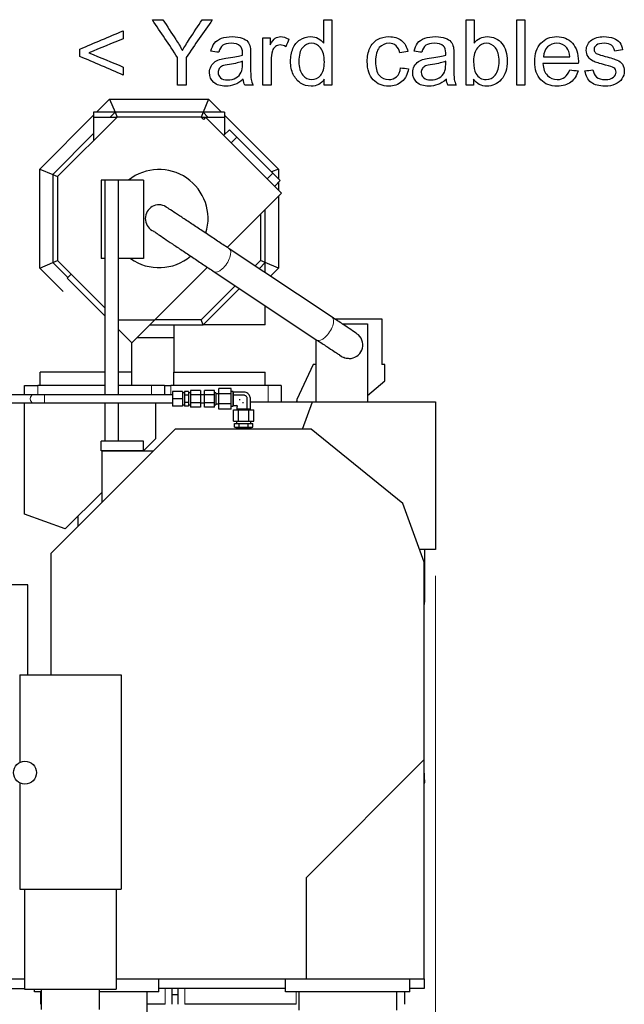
# Model space of a CAD drawing. Header units: inches. Extents: x 0 to 23760, y -13 to 16800.
# Tile 115 of 209: x 8200 to 9125, y 13301 to 14806. Entities that reach past the tile are written whole.
import ezdxf

# ---------------------------------------------------------------- set-up
doc = ezdxf.new("R2010")
doc.units = ezdxf.units.IN
doc.layers.add('254', color=7, linetype='Continuous', true_color=0xffffff)
doc.styles.add('latin_extended', font='simplex.shx')
doc.dimstyles.get("Standard").update_dxf_attribs({"dimtxt": 0.18, "dimasz": 0.18, "dimexe": 0.18, "dimexo": 0.0625, "dimgap": 0.09, "dimtad": 0, "dimtih": 1, "dimtoh": 1, "dimdec": 4, "dimzin": 0, "dimdsep": 46, "dimtxsty": 'Standard', "dimcen": 0.09, "dimadec": 0, "dimazin": 0, "dimtfac": 1, "dimtdec": 4, "dimtofl": 0, "dimtmove": 0, "dimatfit": 3, "dimfxl": 1, "dimtolj": 1, "dimtzin": 0, "dimarcsym": 0})

# ---------------------------------------------------------------- blocks, each defined once
blk = doc.blocks.new('_U3')
at = {"layer": '254', "color": 3, "linetype": 'Continuous', "lineweight": 13, "transparency": 16777216}
for p, q in [((6260.9, 13241.7), (6260.9, 14238.4)), ((5747, 13241.7), (6300.9, 13241.7)), ((6260.9, 13101.7), (6260.9, 12736)), ((8388, 12596), (6220.9, 12596))]:
    blk.add_line(p, q, dxfattribs=at)
at = {"layer": '254', "color": 3, "transparency": 16777216}
for points in [[(6284.2, 13101.7), (6237.5, 13101.7), (6260.9, 13241.7)], [(6237.5, 12736), (6284.2, 12736), (6260.9, 12596)]]:
    blk.add_solid(points, dxfattribs=at)
at = {"layer": 'Defpoints', "color": 0, "transparency": 16777216}
for p in [(5707, 13241.7), (6260.9, 12596), (8428, 12596)]:
    blk.add_point(p, dxfattribs=at)
at = {"layer": '254', "color": 2, "lineweight": 13, "transparency": 16777216, "insert": (6050.9, 13808.4), "char_height": 140, "attachment_point": 1, "rotation": 90, "style": 'latin_extended'}
blk.add_mtext('\\A1;\\C2;650', dxfattribs=at)
blk = doc.blocks.new('_U16')
at = {"layer": '254', "color": 3, "linetype": 'Continuous', "lineweight": 13, "transparency": 16777216}
for p, q in [((8836, 13956), (8836, 10356.5)), ((2070, 13714), (2070, 10356.5)), ((2210, 10396.5), (8696, 10396.5))]:
    blk.add_line(p, q, dxfattribs=at)
at = {"layer": '254', "color": 3, "transparency": 16777216}
for points in [[(2210, 10419.8), (2210, 10373.1), (2070, 10396.5)], [(8696, 10373.1), (8696, 10419.8), (8836, 10396.5)]]:
    blk.add_solid(points, dxfattribs=at)
at = {"layer": 'Defpoints', "color": 0, "transparency": 16777216}
for p in [(8836, 13996), (2070, 13754), (8836, 10396.5)]:
    blk.add_point(p, dxfattribs=at)
at = {"layer": '254', "color": 2, "lineweight": 13, "transparency": 16777216, "insert": (5209.6, 10606.5), "char_height": 140, "attachment_point": 1, "style": 'latin_extended'}
blk.add_mtext('\\A1;6766', dxfattribs=at)

msp = doc.modelspace()

# ---------------------------------------------------------------- linework, layer by layer
at = {"layer": '254', "color": 2, "linetype": 'Continuous', "lineweight": 25}
for p, q in [((8317.908, 14664.46), (8337.909, 14684.462)), ((8337.909, 14684.462), (8489.097, 14684.462)), ((8337.909, 14684.462), (8346.193, 14664.462)), ((8489.097, 14684.462), (8480.813, 14664.462)), ((8489.097, 14684.462), (8509.098, 14664.46)), ((8231.003, 14577.556), (8313.503, 14660.056)), ((8346.193, 14664.462), (8313.503, 14664.462)), ((8313.503, 14664.462), (8313.503, 14656.961)), ((8346.193, 14664.462), (8338.693, 14656.961)), ((8480.813, 14664.462), (8346.193, 14664.462)), ((8346.193, 14664.462), (8349.3, 14656.962)), ((8480.813, 14664.462), (8477.706, 14656.962)), ((8513.503, 14664.462), (8480.813, 14664.462)), ((8488.313, 14656.961), (8480.813, 14664.462)), ((8513.503, 14664.462), (8513.503, 14656.961)), ((8513.503, 14660.056), (8596.003, 14577.556)), ((8349.3, 14656.962), (8258.503, 14566.165)), ((8313.503, 14656.962), (8349.3, 14656.962)), ((8313.503, 14656.962), (8313.503, 14621.165)), ((8477.706, 14656.962), (8349.3, 14656.962)), ((8477.706, 14656.962), (8513.503, 14656.962)), ((8481.242, 14653.426), (8477.706, 14656.962)), ((8484.777, 14656.962), (8481.242, 14653.426)), ((8600.886, 14540.853), (8484.777, 14656.962)), ((8513.503, 14656.962), (8513.503, 14630.246)), ((8313.503, 14631.771), (8251.003, 14569.272)), ((8512.498, 14629.241), (8520.983, 14637.726)), ((8514.266, 14631.008), (8513.503, 14631.771)), ((8520.983, 14637.726), (8532.297, 14626.413)), ((8532.297, 14626.413), (8587.451, 14571.258)), ((8231.003, 14577.556), (8251.003, 14569.272)), ((8231.003, 14426.368), (8231.003, 14577.556)), ((8251.003, 14569.272), (8251.003, 14434.652)), ((8251.003, 14569.272), (8258.503, 14566.165)), ((8596.003, 14577.556), (8585.503, 14573.207)), ((8587.451, 14571.258), (8598.765, 14559.945)), ((8596.003, 14577.556), (8596.003, 14562.706)), ((8258.503, 14566.165), (8258.503, 14437.759)), ((8330.823, 14560.853), (8325.087, 14560.853)), ((8325.087, 14560.853), (8325.087, 14440.853)), ((8330.823, 14560.853), (8330.823, 14232.466)), ((8350.823, 14560.853), (8330.823, 14560.853)), ((8389.617, 14560.853), (8350.823, 14560.853)), ((8350.823, 14560.853), (8350.823, 14232.466)), ((8389.617, 14560.853), (8389.617, 14440.853)), ((8598.765, 14559.945), (8590.28, 14551.459)), ((8596.003, 14557.181), (8596.003, 14545.735)), ((8600.886, 14540.853), (8517.868, 14457.834)), ((8596.003, 14535.967), (8596.003, 14426.368)), ((8568.503, 14508.469), (8568.503, 14437.759)), ((8576.003, 14434.652), (8576.003, 14515.969)), ((8678.181, 14351.327), (8520.954, 14455.785)), ((8231.003, 14426.368), (8251.003, 14434.652)), ((8251.003, 14434.652), (8258.503, 14437.759)), ((8251.003, 14434.652), (8273.85, 14411.805)), ((8258.503, 14437.759), (8330.823, 14365.439)), ((8330.823, 14440.853), (8325.087, 14440.853)), ((8389.617, 14440.853), (8350.823, 14440.853)), ((8568.503, 14437.759), (8560.353, 14429.608)), ((8566.725, 14425.374), (8576.003, 14434.652)), ((8576.003, 14434.652), (8568.503, 14437.759)), ((8596.003, 14426.368), (8576.003, 14434.652)), ((8576.003, 14419.21), (8576.003, 14434.652)), ((8267.111, 14390.26), (8231.003, 14426.368)), ((8487.578, 14427.545), (8406.995, 14346.962)), ((8497.712, 14420.802), (8654.939, 14316.344)), ((8596.003, 14426.368), (8583.72, 14414.085)), ((8279.153, 14417.109), (8273.003, 14410.959)), ((8530.056, 14399.312), (8477.706, 14346.962)), ((8480.813, 14339.462), (8536.429, 14395.078)), ((8576.003, 14339.462), (8576.003, 14368.788)), ((8350.823, 14346.962), (8406.995, 14346.962)), ((8406.995, 14346.962), (8371.998, 14311.964)), ((8477.706, 14346.962), (8406.995, 14346.962)), ((8480.813, 14339.462), (8477.706, 14346.962)), ((8681.732, 14348.962), (8753.956, 14348.962)), ((8753.956, 14348.962), (8753.956, 14278.962)), ((8399.496, 14339.462), (8480.813, 14339.462)), ((8693.739, 14340.962), (8731.959, 14340.962)), ((8731.959, 14340.962), (8731.959, 14221.962)), ((8435.998, 14319.462), (8379.496, 14319.462)), ((8653.956, 14278.962), (8653.956, 14316.996)), ((8653.959, 14221.962), (8653.959, 14316.995)), ((8648.956, 14278.962), (8623.956, 14225.349)), ((8653.956, 14278.962), (8648.956, 14278.962)), ((8758.956, 14278.962), (8753.956, 14278.962)), ((8758.956, 14253.962), (8758.956, 14278.962)), ((8231.998, 14266.962), (8231.998, 14266.962)), ((8231.998, 14266.962), (8231.998, 14266.962)), ((8231.998, 14246.962), (8231.998, 14266.962)), ((8371.974, 14266.962), (8371.998, 14266.962)), ((8371.998, 14266.962), (8371.998, 14266.962)), ((8371.998, 14246.962), (8371.998, 14266.962)), ((8435.998, 14246.962), (8435.998, 14266.962)), ((8435.998, 14266.962), (8435.998, 14266.962)), ((8435.998, 14266.962), (8436.025, 14266.962)), ((8576.003, 14246.962), (8576.003, 14266.962)), ((8731.958, 14231.309), (8758.956, 14253.962)), ((8207.998, 14246.962), (8227.998, 14246.962)), ((8207.998, 14232.462), (8207.998, 14246.962)), ((8330.821, 14246.962), (8227.998, 14246.962)), ((8401.998, 14246.962), (8350.823, 14246.962)), ((8421.998, 14246.962), (8401.998, 14246.962)), ((8421.998, 14246.962), (8431.498, 14246.962)), ((8421.998, 14246.962), (8421.998, 14232.462)), ((8580.498, 14246.962), (8431.498, 14246.962)), ((8433.892, 14237.462), (8433.892, 14226.462)), ((8449.392, 14237.462), (8433.892, 14237.462)), ((8449.392, 14237.462), (8449.392, 14226.462)), ((8461.392, 14239.164), (8461.392, 14232.813)), ((8476.892, 14239.164), (8461.392, 14239.164)), ((8476.892, 14239.164), (8476.892, 14232.813)), ((8482.892, 14232.813), (8482.892, 14239.164)), ((8498.392, 14239.164), (8482.892, 14239.164)), ((8498.392, 14232.813), (8498.392, 14239.164)), ((8504.892, 14234.256), (8504.892, 14242.05)), ((8523.892, 14242.05), (8504.892, 14242.05)), ((8523.892, 14234.256), (8523.892, 14242.05)), ((8526.892, 14237.462), (8523.892, 14237.462)), ((8526.892, 14237.462), (8526.892, 14215.462)), ((8599.998, 14246.962), (8580.498, 14246.962)), ((8599.998, 14246.962), (8599.998, 14221.962)), ((8220.78, 14232.462), (8177.456, 14232.462)), ((8433.892, 14232.462), (8238.458, 14232.462)), ((8433.892, 14226.462), (8433.892, 14215.462)), ((8449.392, 14226.462), (8433.892, 14226.462)), ((8452.392, 14235.462), (8449.392, 14235.462)), ((8449.392, 14226.462), (8449.392, 14215.462)), ((8452.392, 14237.431), (8452.392, 14231.947)), ((8458.392, 14237.431), (8452.392, 14237.431)), ((8452.392, 14231.947), (8452.392, 14220.977)), ((8458.392, 14231.947), (8452.392, 14231.947)), ((8458.392, 14237.431), (8458.392, 14231.947)), ((8461.392, 14235.462), (8458.392, 14235.462)), ((8458.392, 14231.947), (8458.392, 14220.977)), ((8461.392, 14232.813), (8461.392, 14220.111)), ((8476.892, 14232.813), (8461.392, 14232.813)), ((8476.892, 14232.813), (8476.892, 14220.111)), ((8482.892, 14232.462), (8476.892, 14232.462)), ((8482.892, 14220.111), (8482.892, 14232.813)), ((8498.392, 14232.813), (8482.892, 14232.813)), ((8500.392, 14235.462), (8498.392, 14235.462)), ((8498.392, 14220.111), (8498.392, 14232.813)), ((8500.392, 14235.462), (8500.392, 14217.462)), ((8504.892, 14233.962), (8500.392, 14233.962)), ((8504.892, 14218.668), (8504.892, 14234.256)), ((8523.892, 14234.256), (8504.892, 14234.256)), ((8523.892, 14218.668), (8523.892, 14234.256)), ((8623.955, 14223.357), (8623.057, 14221.96)), ((8623.956, 14225.349), (8623.956, 14221.96)), ((8177.456, 14220.462), (8220.78, 14220.462)), ((8207.755, 14049.962), (8207.755, 14220.46)), ((8238.458, 14220.462), (8433.892, 14220.462)), ((8330.823, 14220.468), (8330.823, 14161.962)), ((8350.823, 14220.468), (8350.823, 14161.962)), ((8407.997, 14220.461), (8407.997, 14165.538)), ((8449.392, 14215.462), (8433.892, 14215.462)), ((8449.392, 14217.462), (8452.392, 14217.462)), ((8452.392, 14220.977), (8452.392, 14215.492)), ((8458.392, 14220.977), (8452.392, 14220.977)), ((8458.392, 14215.492), (8452.392, 14215.492)), ((8458.392, 14220.977), (8458.392, 14215.492)), ((8458.392, 14217.462), (8461.392, 14217.462)), ((8461.392, 14220.111), (8461.392, 14213.76)), ((8476.892, 14220.111), (8461.392, 14220.111)), ((8476.892, 14213.76), (8461.392, 14213.76)), ((8476.892, 14220.462), (8482.892, 14220.462)), ((8476.892, 14220.111), (8476.892, 14213.76)), ((8482.892, 14213.76), (8482.892, 14220.111)), ((8498.392, 14220.111), (8482.892, 14220.111)), ((8498.392, 14213.76), (8482.892, 14213.76)), ((8498.392, 14213.76), (8498.392, 14220.111)), ((8498.392, 14217.462), (8500.392, 14217.462)), ((8500.392, 14218.962), (8504.892, 14218.962)), ((8504.892, 14210.873), (8504.892, 14218.668)), ((8523.892, 14218.668), (8504.892, 14218.668)), ((8523.892, 14210.873), (8504.892, 14210.873)), ((8523.892, 14210.873), (8523.892, 14218.668)), ((8523.892, 14215.462), (8526.892, 14215.462)), ((8527.303, 14209.462), (8535.097, 14209.462)), ((8527.303, 14192.462), (8527.303, 14209.462)), ((8535.097, 14209.462), (8550.686, 14209.462)), ((8535.097, 14192.462), (8535.097, 14209.462)), ((8535.392, 14210.462), (8535.392, 14209.462)), ((8550.392, 14210.462), (8539.065, 14210.462)), ((8550.392, 14209.462), (8550.392, 14210.462)), ((8550.686, 14209.462), (8558.48, 14209.462)), ((8550.686, 14192.462), (8550.686, 14209.462)), ((8553.182, 14221.962), (8647.955, 14221.962)), ((8558.48, 14192.462), (8558.48, 14209.462)), ((8632.669, 14179.962), (8647.956, 14221.962)), ((8647.956, 14221.962), (8835.956, 14221.962)), ((8835.956, 14221.962), (8835.956, 13995.977)), ((8527.303, 14192.462), (8535.097, 14192.462)), ((8531.892, 14192.462), (8531.892, 14188.962)), ((8535.097, 14192.462), (8550.686, 14192.462)), ((8550.686, 14192.462), (8558.48, 14192.462)), ((8553.892, 14188.962), (8553.892, 14192.462)), ((8437.956, 14179.962), (8247.956, 13989.962)), ((8646.016, 14179.962), (8437.956, 14179.962)), ((8529.035, 14188.962), (8535.963, 14188.962)), ((8529.035, 14183.062), (8529.035, 14188.962)), ((8529.035, 14183.062), (8535.963, 14183.062)), ((8531.392, 14183.062), (8531.392, 14180.77)), ((8531.392, 14180.77), (8532.542, 14180.462)), ((8554.392, 14180.77), (8531.392, 14180.77)), ((8553.242, 14180.462), (8532.542, 14180.462)), ((8535.092, 14180.462), (8535.092, 14179.962)), ((8535.963, 14188.962), (8549.82, 14188.962)), ((8535.963, 14183.062), (8535.963, 14188.962)), ((8535.963, 14183.062), (8549.82, 14183.062)), ((8549.82, 14188.962), (8556.748, 14188.962)), ((8549.82, 14183.062), (8549.82, 14188.962)), ((8549.82, 14183.062), (8556.748, 14183.062)), ((8550.692, 14179.962), (8550.692, 14180.462)), ((8553.242, 14180.462), (8554.392, 14180.77)), ((8554.392, 14180.77), (8554.392, 14183.062)), ((8556.748, 14183.062), (8556.748, 14188.962)), ((8786.322, 14066.464), (8646.016, 14179.962)), ((8407.997, 14165.538), (8389.616, 14147.157)), ((8330.823, 14161.962), (8325.087, 14161.962)), ((8325.087, 14146.962), (8325.087, 14161.962)), ((8350.823, 14161.962), (8330.823, 14161.962)), ((8389.617, 14161.962), (8350.823, 14161.962)), ((8389.617, 14146.962), (8389.617, 14161.962)), ((8389.617, 14146.962), (8325.087, 14146.962)), ((8325.956, 14146.962), (8404.956, 14146.962)), ((8325.956, 14146.962), (8325.956, 14067.962)), ((8325.956, 14083.497), (8270.117, 14027.657)), ((8818.956, 13976.804), (8786.322, 14066.464)), ((8270.117, 14027.657), (8207.755, 14049.962)), ((8289.956, 14031.961), (8289.956, 14047.496)), ((8247.956, 13989.962), (8247.956, 13804.57)), ((8835.956, 13995.977), (8811.977, 13995.977)), ((8819.224, 13995.976), (8819.224, 13915.709)), ((8818.956, 13674.962), (8818.956, 13976.804)), ((8212.956, 13941.977), (8127.956, 13941.977)), ((8212.956, 13804.579), (8212.956, 13941.977)), ((8200.456, 13804.577), (8200.456, 13670.584)), ((8200.456, 13804.577), (8355.456, 13804.577)), ((8355.456, 13804.577), (8355.456, 13476.977)), ((8638.956, 13494.962), (8818.956, 13674.962)), ((8818.956, 13339.962), (8818.956, 13674.962)), ((8819.649, 13639.548), (8818.955, 13659.404)), ((8200.456, 13639.513), (8200.456, 13476.977)), ((8818.956, 13639.548), (8819.649, 13639.548)), ((8638.956, 13339.962), (8638.956, 13494.962)), ((8200.456, 13476.977), (8355.456, 13476.977)), ((8207.956, 13476.977), (8207.956, 13323.977)), ((8347.956, 13476.977), (8347.956, 13323.977)), ((8132.956, 13339.962), (8207.955, 13339.962)), ((8347.96, 13339.962), (8638.956, 13339.962)), ((8413.001, 13319.962), (8413.001, 13339.962)), ((8607.001, 13319.962), (8607.001, 13339.962)), ((8638.956, 13339.962), (8818.956, 13339.962)), ((8797.001, 13319.962), (8797.001, 13339.962)), ((8818.956, 13339.964), (8818.956, 13324.962)), ((8167.956, 13324.962), (8207.956, 13324.962)), ((8207.956, 13323.977), (8347.956, 13323.977)), ((8223.001, 13319.962), (8223.001, 13323.977)), ((8233.457, 13319.962), (8223.001, 13319.962)), ((8232.956, 13300.962), (8232.956, 13319.961)), ((8233.456, 13323.977), (8233.456, 13292.977)), ((8413.001, 13319.962), (8322.455, 13319.962)), ((8322.456, 13292.977), (8322.456, 13323.977)), ((8606.994, 13324.962), (8413.002, 13324.962)), ((8432.956, 13324.962), (8432.956, 13300.962)), ((8442.956, 13300.962), (8442.956, 13324.962)), ((8797.001, 13319.962), (8607.001, 13319.962)), ((8788.956, 13319.962), (8788.956, 13300.962)), ((8818.956, 13324.962), (8796.998, 13324.962)), ((8432.957, 13315.977), (8442.956, 13315.977)), ((8232.956, 13300.962), (8233.456, 13300.962)), ((8422.956, 13300.962), (8395.501, 13300.962)), ((8622.956, 13300.962), (8452.956, 13300.962))]:
    msp.add_line(p, q, dxfattribs=at)
at = {"layer": '254', "color": 110, "linetype": 'Continuous', "lineweight": 13}
for p, q in [((8532.297, 14626.413), (8523.812, 14617.927)), ((8578.966, 14562.773), (8587.451, 14571.258)), ((8227.998, 14246.962), (8227.998, 14232.461)), ((8401.998, 14232.462), (8401.998, 14246.962)), ((8431.498, 14246.962), (8431.498, 14232.462)), ((8580.498, 14221.962), (8580.498, 14246.962)), ((8238.458, 14232.462), (8238.458, 14226.462)), ((8238.458, 14226.462), (8238.458, 14220.462)), ((8422.956, 13300.962), (8422.956, 13324.962)), ((8452.956, 13324.962), (8452.956, 13300.962)), ((8622.956, 13300.962), (8622.956, 13319.962))]:
    msp.add_line(p, q, dxfattribs=at)
at = {"layer": '254', "color": 2, "linetype": 'Continuous', "lineweight": 25}
msp.add_circle((8208.507, 13655.047), 17.5, dxfattribs=at)
for centre, radius, start, end in [((8413.503, 14501.962), 75, 342.99, 128.255625), ((8413.503, 14501.962), 21, 66.965625, 247.325625), ((8413.503, 14501.962), 75, 234.568125, 310.066875), ((8703.998, 14308.962), 21, 270, 45.8325), ((8703.998, 14308.962), 21, 225.838125, 270), ((8542.021, 13927.964), 277.474, 356.425631, 357.468643)]:
    msp.add_arc(centre, radius, start, end, dxfattribs=at)
at = {"layer": '254', "color": 110, "linetype": 'Continuous', "lineweight": 13}
for centre, major_axis, ratio, start_param, end_param in [((8509.333, 14438.294), (11.621, 17.491), 0.43815547, 3.13982551, 6.28318531), ((8666.56, 14333.835), (11.621, 17.491), 0.43815547, 3.14159265, 6.28318531), ((8220.78, 14226.462), (0, -6), 0.70710668, 3.12941898, 4.71238898), ((8220.78, 14226.462), (0, -6), 0.70710668, 4.71238898, 6.27572402)]:
    msp.add_ellipse(centre, major_axis=major_axis, ratio=ratio, start_param=start_param, end_param=end_param, dxfattribs=at)
at = {"layer": '254', "color": 2, "linetype": 'Continuous', "lineweight": 25}
for points, degree in [([(8441.813, 14748.341), (8428.963, 14767.553), (8416.112, 14786.765), (8403.261, 14805.977)], 3), ([(8403.261, 14805.977), (8408.625, 14805.977), (8413.989, 14805.977), (8419.352, 14805.977)], 3), ([(8494.947, 14805.977), (8481.644, 14786.765), (8468.342, 14767.553), (8455.039, 14748.341)], 3), ([(8479.521, 14805.977), (8484.663, 14805.977), (8489.805, 14805.977), (8494.947, 14805.977)], 3), ([(8665.272, 14770.086), (8665.272, 14782.05), (8665.272, 14794.013), (8665.272, 14805.977)], 3), ([(8665.272, 14805.977), (8669.348, 14805.977), (8673.424, 14805.977), (8677.5, 14805.977)], 3), ([(8677.5, 14805.977), (8677.5, 14772.644), (8677.5, 14739.311), (8677.5, 14705.977)], 3), ([(8883.077, 14805.977), (8887.17, 14805.977), (8891.263, 14805.977), (8895.356, 14805.977)], 3), ([(8883.077, 14705.977), (8883.077, 14739.311), (8883.077, 14772.644), (8883.077, 14805.977)], 3), ([(8895.356, 14805.977), (8895.356, 14794.082), (8895.356, 14782.186), (8895.356, 14770.29)], 3), ([(8960.565, 14805.977), (8964.658, 14805.977), (8968.751, 14805.977), (8972.844, 14805.977)], 3), ([(8960.565, 14705.977), (8960.565, 14739.311), (8960.565, 14772.644), (8960.565, 14805.977)], 3), ([(8972.844, 14805.977), (8972.844, 14772.644), (8972.844, 14739.311), (8972.844, 14705.977)], 3), ([(8292.645, 14761.158), (8314.722, 14770.478), (8336.799, 14779.798), (8358.876, 14789.119)], 3), ([(8358.876, 14789.119), (8358.876, 14785.051), (8358.876, 14780.984), (8358.876, 14776.916)], 3), ([(8358.876, 14776.916), (8341.37, 14769.728), (8323.863, 14762.539), (8306.357, 14755.351)], 3), ([(8492.824, 14757.755), (8493.924, 14762.897), (8495.715, 14767.042), (8498.222, 14770.188)], 3), ([(8572.435, 14705.977), (8572.435, 14730.127), (8572.435, 14754.276), (8572.435, 14778.426)], 3), ([(8572.435, 14778.426), (8576.119, 14778.426), (8579.803, 14778.426), (8583.486, 14778.426)], 3), ([(8583.486, 14778.426), (8583.486, 14774.759), (8583.486, 14771.092), (8583.486, 14767.425)], 3), ([(8611.78, 14776.098), (8610.373, 14772.303), (8608.966, 14768.508), (8607.559, 14764.714)], 3), ([(8803.415, 14757.755), (8804.515, 14762.897), (8806.305, 14767.042), (8808.813, 14770.188)], 3), ([(9068.93, 14768.142), (9070.388, 14770.904), (9072.409, 14773.181), (9074.968, 14774.998)], 3), ([(8292.645, 14749.697), (8292.645, 14753.517), (8292.645, 14757.337), (8292.645, 14761.158)], 3), ([(8358.876, 14721.403), (8336.799, 14730.834), (8314.722, 14740.266), (8292.645, 14749.697)], 3), ([(8306.357, 14755.351), (8323.863, 14748.102), (8341.37, 14740.854), (8358.876, 14733.606)], 3), ([(8504.822, 14756.118), (8500.822, 14756.664), (8496.823, 14757.21), (8492.824, 14757.755)], 3), ([(8793.796, 14757.141), (8789.814, 14756.527), (8785.831, 14755.913), (8781.849, 14755.299)], 3), ([(8815.413, 14756.118), (8811.413, 14756.664), (8807.414, 14757.21), (8803.415, 14757.755)], 3), ([(9001.163, 14749.16), (9014.645, 14749.16), (9028.127, 14749.16), (9041.609, 14749.16)], 3), ([(9080.084, 14756.323), (9081.082, 14754.992), (9082.642, 14753.918), (9084.791, 14753.048)], 3), ([(9122.09, 14759.725), (9118.09, 14759.179), (9114.091, 14758.634), (9110.092, 14758.088)], 3), ([(8441.813, 14705.977), (8441.813, 14720.099), (8441.813, 14734.22), (8441.813, 14748.341)], 3), ([(8455.039, 14748.341), (8455.039, 14734.22), (8455.039, 14720.099), (8455.039, 14705.977)], 3), ([(8521.066, 14737.699), (8516.027, 14736.957), (8512.445, 14736.138), (8510.347, 14735.243)], 3), ([(8541.123, 14742.329), (8536.671, 14740.513), (8529.969, 14738.978), (8521.066, 14737.699)], 3), ([(8831.657, 14737.699), (8826.618, 14736.957), (8823.036, 14736.138), (8820.938, 14735.243)], 3), ([(8851.714, 14742.329), (8847.262, 14740.513), (8840.56, 14738.978), (8831.657, 14737.699)], 3), ([(9054.502, 14739.055), (9036.492, 14739.055), (9018.483, 14739.055), (9000.473, 14739.055)], 3), ([(8358.876, 14733.606), (8358.876, 14729.538), (8358.876, 14725.471), (8358.876, 14721.403)], 3), ([(8782.872, 14732.506), (8786.897, 14731.986), (8790.922, 14731.466), (8794.947, 14730.945)], 3), ([(9033.908, 14717.975), (9037.081, 14720.354), (9039.613, 14724.115), (9041.481, 14729.308)], 3), ([(9041.481, 14729.308), (9045.71, 14728.788), (9049.94, 14728.268), (9054.169, 14727.748)], 3), ([(9064.658, 14727.594), (9068.708, 14728.234), (9072.759, 14728.873), (9076.809, 14729.513)], 3), ([(8455.039, 14705.977), (8450.631, 14705.977), (8446.222, 14705.977), (8441.813, 14705.977)], 3), ([(8542.146, 14714.905), (8537.592, 14711.043), (8533.218, 14708.305), (8529.022, 14706.719)], 3), ([(8544.602, 14705.977), (8543.323, 14708.51), (8542.504, 14711.503), (8542.146, 14714.905)], 3), ([(8557.418, 14705.977), (8553.146, 14705.977), (8548.874, 14705.977), (8544.602, 14705.977)], 3), ([(8584.714, 14705.977), (8580.621, 14705.977), (8576.528, 14705.977), (8572.435, 14705.977)], 3), ([(8666.091, 14705.977), (8666.091, 14709.022), (8666.091, 14712.066), (8666.091, 14715.11)], 3), ([(8677.5, 14705.977), (8673.697, 14705.977), (8669.894, 14705.977), (8666.091, 14705.977)], 3), ([(8852.737, 14714.905), (8848.183, 14711.043), (8843.809, 14708.305), (8839.613, 14706.719)], 3), ([(8855.193, 14705.977), (8853.914, 14708.51), (8853.095, 14711.503), (8852.737, 14714.905)], 3), ([(8868.009, 14705.977), (8863.737, 14705.977), (8859.465, 14705.977), (8855.193, 14705.977)], 3), ([(8894.487, 14705.977), (8890.683, 14705.977), (8886.88, 14705.977), (8883.077, 14705.977)], 3), ([(8894.487, 14715.059), (8894.487, 14712.032), (8894.487, 14709.005), (8894.487, 14705.977)], 3), ([(8972.844, 14705.977), (8968.751, 14705.977), (8964.658, 14705.977), (8960.565, 14705.977)], 3), ([(8273.003, 14410.959), (8330.823, 14353.139)], 1), ([(8350.823, 14333.14), (8370.43, 14313.532)], 1), ([(8435.998, 14339.462), (8435.998, 14303.212), (8435.998, 14266.962)], 2), ([(8576.003, 14339.462), (8576.003, 14339.462), (8576.003, 14339.462)], 2), ([(8370.43, 14313.532), (8371.214, 14312.748)], 1), ([(8371.214, 14312.748), (8371.598, 14312.364)], 1), ([(8371.598, 14312.364), (8371.811, 14312.151)], 1), ([(8371.811, 14312.151), (8371.936, 14312.027)], 1), ([(8371.998, 14266.962), (8371.998, 14289.463), (8371.998, 14311.964)], 2), ([(8330.823, 14266.962), (8232.005, 14266.962)], 1), ([(8371.998, 14266.962), (8350.822, 14266.962)], 1), ([(8526.892, 14215.838), (8528.908, 14216.061), (8530.922, 14216.291), (8532.938, 14216.515)], 3), ([(8532.948, 14216.507), (8532.723, 14214.491), (8532.491, 14212.48), (8532.268, 14210.462)], 3), ([(8777.001, 13292.079), (8777.001, 13306.021), (8777.001, 13319.962)], 2)]:
    msp.add_open_spline(points, degree=degree, dxfattribs=at)
for points, degree, knots in [([(8419.352, 14805.977), (8425.927, 14795.924), (8432.562, 14785.909), (8442.709, 14770.188), (8446.111, 14764.56), (8449.232, 14758.906)], 3, [0, 0, 0, 0, 0.64200119, 0.64200119, 1, 1, 1, 1]), ([(8449.232, 14758.906), (8452.251, 14764.151), (8455.854, 14770.054), (8466.611, 14786.382), (8473.066, 14796.179), (8479.521, 14805.977)], 3, [0, 0, 0, 0, 0.39991163, 0.39991163, 1, 1, 1, 1]), ([(8498.222, 14770.188), (8500.703, 14773.36), (8504.33, 14775.805), (8513.775, 14779.193), (8519.276, 14780.063), (8531.683, 14780.063), (8536.7, 14779.329), (8544.448, 14776.405), (8547.3, 14774.598), (8550.92, 14770.163), (8552.2, 14767.4), (8552.916, 14764.023)], 3, [0, 0, 0, 0, 0.20172981, 0.20172981, 0.40214746, 0.40214746, 0.60174034, 0.60174034, 0.80018246, 0.80018246, 1, 1, 1, 1]), ([(8583.486, 14767.425), (8586.3, 14772.567), (8588.91, 14775.97), (8593.668, 14779.244), (8596.303, 14780.063), (8603.312, 14780.063), (8607.508, 14778.733), (8611.78, 14776.098)], 3, [0, 0, 0, 0, 0.29015544, 0.29015544, 0.58031088, 0.58031088, 1, 1, 1, 1]), ([(8666.091, 14715.11), (8661.511, 14707.922), (8654.758, 14704.34), (8640.074, 14704.34), (8634.772, 14705.956), (8625.057, 14712.296), (8621.322, 14716.747), (8616.001, 14728.157), (8614.671, 14734.706), (8614.671, 14749.364), (8615.882, 14755.91), (8620.683, 14767.707), (8624.303, 14772.227), (8633.934, 14778.477), (8639.332, 14780.063), (8649.667, 14780.063), (8653.555, 14779.142), (8660.36, 14775.458), (8663.149, 14773.053), (8665.272, 14770.086)], 3, [0, 0, 0, 0, 0.173777, 0.173777, 0.28581089, 0.28581089, 0.39798651, 0.39798651, 0.51016213, 0.51016213, 0.61963007, 0.61963007, 0.72950596, 0.72950596, 0.83911485, 0.83911485, 0.91955742, 0.91955742, 1, 1, 1, 1]), ([(8794.947, 14730.945), (8793.617, 14722.631), (8790.251, 14716.095), (8779.368, 14706.694), (8772.716, 14704.34), (8754.886, 14704.34), (8746.918, 14707.602), (8734.855, 14720.533), (8731.836, 14729.82), (8731.836, 14749.748), (8733.11, 14756.592), (8738.334, 14768.321), (8742.263, 14772.74), (8752.865, 14778.579), (8758.621, 14780.063), (8772.716, 14780.063), (8779.16, 14778.064), (8789.166, 14770.111), (8792.363, 14764.458), (8793.796, 14757.141)], 3, [0, 0, 0, 0, 0.11153638, 0.11153638, 0.22337314, 0.22337314, 0.3629887, 0.3629887, 0.50287975, 0.50287975, 0.59338009, 0.59338009, 0.68369666, 0.68369666, 0.77382862, 0.77382862, 0.88723236, 0.88723236, 1, 1, 1, 1]), ([(8808.813, 14770.188), (8811.294, 14773.36), (8814.921, 14775.805), (8824.366, 14779.193), (8829.866, 14780.063), (8842.274, 14780.063), (8847.291, 14779.329), (8855.039, 14776.405), (8857.891, 14774.598), (8861.511, 14770.163), (8862.791, 14767.4), (8863.507, 14764.023)], 3, [0, 0, 0, 0, 0.20172981, 0.20172981, 0.40214746, 0.40214746, 0.60174034, 0.60174034, 0.80018246, 0.80018246, 1, 1, 1, 1]), ([(8895.356, 14770.29), (8900.55, 14776.814), (8907.175, 14780.063), (8919.659, 14780.063), (8923.875, 14779.156), (8931.836, 14775.56), (8935.127, 14773.04), (8940.253, 14766.53), (8942.266, 14762.614), (8945.19, 14753.432), (8945.906, 14748.52), (8945.906, 14730.869), (8942.837, 14721.275), (8930.557, 14707.717), (8923.19, 14704.34), (8906.05, 14704.34), (8899.347, 14707.896), (8894.487, 14715.059)], 3, [0, 0, 0, 0, 0.14116084, 0.14116084, 0.21938373, 0.21938373, 0.29700251, 0.29700251, 0.37432445, 0.37432445, 0.45125608, 0.45125608, 0.63453437, 0.63453437, 0.81781265, 0.81781265, 1, 1, 1, 1]), ([(9054.169, 14727.748), (9052.148, 14720.329), (9048.448, 14714.561), (9037.618, 14706.387), (9030.711, 14704.34), (9011.703, 14704.34), (9003.325, 14707.601), (8990.88, 14720.661), (8987.784, 14729.794), (8987.784, 14753.764), (8990.931, 14763.23), (9003.466, 14776.686), (9011.627, 14780.063), (9031.299, 14780.063), (9039.229, 14776.763), (9051.509, 14763.562), (9054.579, 14754.302), (9054.579, 14741.613), (9054.553, 14740.513), (9054.502, 14739.055)], 3, [0, 0, 0, 0, 0.10292701, 0.10292701, 0.206164, 0.206164, 0.33607317, 0.33607317, 0.46571564, 0.46571564, 0.59957642, 0.59957642, 0.73343719, 0.73343719, 0.86284735, 0.86284735, 0.99225751, 0.99225751, 1, 1, 1, 1]), ([(9074.968, 14774.998), (9076.861, 14776.405), (9079.477, 14777.583), (9086.07, 14779.577), (9089.6, 14780.063), (9099.066, 14780.063), (9104.054, 14779.244), (9112.65, 14775.97), (9115.834, 14773.753), (9119.915, 14768.142), (9121.322, 14764.407), (9122.09, 14759.725)], 3, [0, 0, 0, 0, 0.1533584, 0.1533584, 0.30704293, 0.30704293, 0.53756972, 0.53756972, 0.76809651, 0.76809651, 1, 1, 1, 1]), ([(8541.123, 14751.948), (8541.174, 14753.637), (8541.199, 14754.711), (8541.199, 14760.16), (8540.035, 14763.704), (8534.574, 14768.5), (8529.918, 14769.881), (8517.945, 14769.881), (8513.699, 14768.883), (8508.173, 14764.841), (8506.152, 14761.26), (8504.822, 14756.118)], 3, [0, 0, 0, 0, 0.01739916, 0.01739916, 0.21800118, 0.21800118, 0.49068665, 0.49068665, 0.74534333, 0.74534333, 1, 1, 1, 1]), ([(8607.559, 14764.714), (8604.566, 14766.479), (8601.547, 14767.374), (8595.868, 14767.374), (8593.454, 14766.568), (8589.191, 14763.332), (8587.67, 14761.077), (8585.379, 14753.867), (8584.714, 14749.083), (8584.714, 14731.269), (8584.714, 14718.623), (8584.714, 14705.977)], 3, [0, 0, 0, 0, 0.13413947, 0.13413947, 0.25452105, 0.25452105, 0.37398742, 0.37398742, 0.55558801, 0.55558801, 1, 1, 1, 1]), ([(8660.565, 14762.923), (8656.753, 14767.579), (8652.046, 14769.881), (8640.995, 14769.881), (8636.441, 14767.656), (8629.125, 14758.753), (8627.283, 14751.718), (8627.283, 14732.838), (8629.227, 14725.906), (8633.141, 14721.327)], 3, [0, 0, 0, 0, 0.25728867, 0.25728867, 0.50752834, 0.50752834, 0.757768, 0.757768, 1, 1, 1, 1]), ([(8781.849, 14755.299), (8780.698, 14760.16), (8778.703, 14763.818), (8772.921, 14768.73), (8769.442, 14769.958), (8759.158, 14769.958), (8754.118, 14767.732), (8746.392, 14758.881), (8744.474, 14751.871), (8744.474, 14732.531), (8746.314, 14725.448), (8753.786, 14716.645), (8758.646, 14714.445), (8769.467, 14714.445), (8773.497, 14715.917), (8779.956, 14721.813), (8782.003, 14726.366), (8782.872, 14732.506)], 3, [0, 0, 0, 0, 0.09478534, 0.09478534, 0.18957068, 0.18957068, 0.33293351, 0.33293351, 0.47629634, 0.47629634, 0.62195298, 0.62195298, 0.76753241, 0.76753241, 0.88399596, 0.88399596, 1, 1, 1, 1]), ([(8851.714, 14751.948), (8851.765, 14753.637), (8851.79, 14754.711), (8851.79, 14760.16), (8850.626, 14763.704), (8845.165, 14768.5), (8840.509, 14769.881), (8828.536, 14769.881), (8824.29, 14768.883), (8818.764, 14764.841), (8816.743, 14761.26), (8815.413, 14756.118)], 3, [0, 0, 0, 0, 0.01739916, 0.01739916, 0.21800118, 0.21800118, 0.49068665, 0.49068665, 0.74534333, 0.74534333, 1, 1, 1, 1]), ([(8927.743, 14763.204), (8923.983, 14767.707), (8919.455, 14769.958), (8908.761, 14769.958), (8904.12, 14767.617), (8896.303, 14758.318), (8894.333, 14751.564), (8894.333, 14734.066), (8895.535, 14727.773), (8897.889, 14723.91)], 3, [0, 0, 0, 0, 0.24896002, 0.24896002, 0.50031389, 0.50031389, 0.75234855, 0.75234855, 1, 1, 1, 1]), ([(9041.609, 14749.16), (9041.071, 14755.248), (9039.502, 14759.82), (9033.064, 14767.604), (9027.973, 14769.958), (9016.129, 14769.958), (9011.358, 14768.078), (9003.696, 14760.518), (9001.573, 14755.478), (9001.163, 14749.16)], 3, [0, 0, 0, 0, 0.18643702, 0.18643702, 0.47557822, 0.47557822, 0.73735216, 0.73735216, 1, 1, 1, 1]), ([(9076.809, 14729.513), (9077.475, 14724.652), (9079.395, 14720.92), (9085.61, 14715.724), (9089.959, 14714.445), (9101.189, 14714.445), (9105.395, 14715.558), (9110.833, 14720.175), (9112.215, 14722.861), (9112.215, 14728.745), (9110.996, 14730.933), (9106.894, 14733.606), (9102.724, 14734.988), (9087.042, 14738.953), (9080.79, 14740.901), (9073.842, 14744.222), (9071.2, 14746.52), (9067.6, 14752.383), (9066.705, 14755.632), (9066.705, 14762.411), (9067.446, 14765.404), (9068.93, 14768.142)], 3, [0, 0, 0, 0, 0.11222426, 0.11222426, 0.22545145, 0.22545145, 0.33919566, 0.33919566, 0.45231851, 0.45231851, 0.55422256, 0.55422256, 0.62550831, 0.62550831, 0.72164773, 0.72164773, 0.81806124, 0.81806124, 0.91349327, 0.91349327, 1, 1, 1, 1]), ([(9110.092, 14758.088), (9109.554, 14761.823), (9107.966, 14764.736), (9102.724, 14768.909), (9099.04, 14769.958), (9088.628, 14769.958), (9084.602, 14769.049), (9079.777, 14765.302), (9078.575, 14763.127), (9078.575, 14759.034), (9079.086, 14757.602), (9080.084, 14756.323)], 3, [0, 0, 0, 0, 0.19498444, 0.19498444, 0.39207231, 0.39207231, 0.62394039, 0.62394039, 0.8542769, 0.8542769, 1, 1, 1, 1]), ([(8508.301, 14745.885), (8510.731, 14746.525), (8514.363, 14747.149), (8529.125, 14748.904), (8536.441, 14750.311), (8541.123, 14751.948)], 3, [0, 0, 0, 0, 0.32934662, 0.32934662, 1, 1, 1, 1]), ([(8552.916, 14764.023), (8553.325, 14761.925), (8553.53, 14758.165), (8553.53, 14747.258), (8553.53, 14741.801), (8553.53, 14724.908), (8553.81, 14717.698), (8554.835, 14711.657), (8555.883, 14708.74), (8557.418, 14705.977)], 3, [0, 0, 0, 0, 0.16140093, 0.16140093, 0.32305445, 0.32305445, 0.66176908, 0.66176908, 1, 1, 1, 1]), ([(8633.141, 14721.327), (8637.055, 14716.722), (8641.685, 14714.445), (8652.353, 14714.445), (8656.905, 14716.643), (8664.428, 14725.394), (8666.295, 14732.097), (8666.295, 14751.027), (8664.374, 14758.27), (8660.565, 14762.923)], 3, [0, 0, 0, 0, 0.24294549, 0.24294549, 0.48705898, 0.48705898, 0.73105255, 0.73105255, 1, 1, 1, 1]), ([(8818.892, 14745.885), (8821.322, 14746.525), (8824.953, 14747.149), (8839.716, 14748.904), (8847.032, 14750.311), (8851.714, 14751.948)], 3, [0, 0, 0, 0, 0.32934662, 0.32934662, 1, 1, 1, 1]), ([(8863.507, 14764.023), (8863.916, 14761.925), (8864.121, 14758.165), (8864.121, 14747.258), (8864.121, 14741.801), (8864.121, 14724.908), (8864.401, 14717.698), (8865.425, 14711.657), (8866.474, 14708.74), (8868.009, 14705.977)], 3, [0, 0, 0, 0, 0.16140093, 0.16140093, 0.32305445, 0.32305445, 0.66176908, 0.66176908, 1, 1, 1, 1]), ([(8897.889, 14723.91), (8901.752, 14717.592), (8906.971, 14714.445), (8918.943, 14714.445), (8923.573, 14716.773), (8931.401, 14726.085), (8933.371, 14733.043), (8933.371, 14751.718), (8931.493, 14758.714), (8927.743, 14763.204)], 3, [0, 0, 0, 0, 0.28902584, 0.28902584, 0.52427944, 0.52427944, 0.75953303, 0.75953303, 1, 1, 1, 1]), ([(9084.791, 14753.048), (9086.019, 14752.588), (9089.62, 14751.517), (9104.31, 14747.574), (9110.364, 14745.659), (9117.229, 14742.739), (9119.941, 14740.59), (9121.885, 14737.75)], 3, [0, 0, 0, 0, 0.25783975, 0.25783975, 0.62942163, 0.62942163, 1, 1, 1, 1]), ([(8529.022, 14706.719), (8524.801, 14705.133), (8520.299, 14704.34), (8507.508, 14704.34), (8501.394, 14706.284), (8492.849, 14714.061), (8490.7, 14719.024), (8490.7, 14728.617), (8491.53, 14731.86), (8494.742, 14737.725), (8496.878, 14740.061), (8502.084, 14743.634), (8505.026, 14744.964), (8508.301, 14745.885)], 3, [0, 0, 0, 0, 0.13922287, 0.13922287, 0.36831446, 0.36831446, 0.59740605, 0.59740605, 0.73080116, 0.73080116, 0.86509356, 0.86509356, 1, 1, 1, 1]), ([(8510.347, 14735.243), (8508.275, 14734.322), (8506.626, 14732.999), (8504.387, 14729.487), (8503.798, 14727.543), (8503.798, 14722.145), (8505.065, 14719.422), (8510.015, 14715.033), (8513.622, 14713.959), (8523.138, 14713.959), (8527.334, 14714.982), (8534.701, 14719.126), (8537.413, 14721.966), (8539.153, 14725.548)], 3, [0, 0, 0, 0, 0.12145343, 0.12145343, 0.24416853, 0.24416853, 0.43341591, 0.43341591, 0.62363355, 0.62363355, 0.81181677, 0.81181677, 1, 1, 1, 1]), ([(8539.153, 14725.548), (8540.457, 14728.336), (8541.123, 14732.429), (8541.123, 14739.328), (8541.123, 14740.829), (8541.123, 14742.329)], 3, [0, 0, 0, 0, 0.78244747, 0.78244747, 1, 1, 1, 1]), ([(8839.613, 14706.719), (8835.392, 14705.133), (8830.89, 14704.34), (8818.099, 14704.34), (8811.985, 14706.284), (8803.44, 14714.061), (8801.291, 14719.024), (8801.291, 14728.617), (8802.121, 14731.86), (8805.333, 14737.725), (8807.469, 14740.061), (8812.675, 14743.634), (8815.617, 14744.964), (8818.892, 14745.885)], 3, [0, 0, 0, 0, 0.13922287, 0.13922287, 0.36831446, 0.36831446, 0.59740605, 0.59740605, 0.73080116, 0.73080116, 0.86509356, 0.86509356, 1, 1, 1, 1]), ([(8820.938, 14735.243), (8818.866, 14734.322), (8817.217, 14732.999), (8814.978, 14729.487), (8814.389, 14727.543), (8814.389, 14722.145), (8815.656, 14719.422), (8820.606, 14715.033), (8824.213, 14713.959), (8833.729, 14713.959), (8837.925, 14714.982), (8845.292, 14719.126), (8848.004, 14721.966), (8849.744, 14725.548)], 3, [0, 0, 0, 0, 0.12145343, 0.12145343, 0.24416853, 0.24416853, 0.43341591, 0.43341591, 0.62363355, 0.62363355, 0.81181677, 0.81181677, 1, 1, 1, 1]), ([(8849.744, 14725.548), (8851.048, 14728.336), (8851.714, 14732.429), (8851.714, 14739.328), (8851.714, 14740.829), (8851.714, 14742.329)], 3, [0, 0, 0, 0, 0.78244747, 0.78244747, 1, 1, 1, 1]), ([(9000.473, 14739.055), (9000.933, 14731.099), (9003.197, 14725.023), (9011.268, 14716.543), (9016.334, 14714.445), (9026.873, 14714.445), (9030.711, 14715.622), (9033.908, 14717.975)], 3, [0, 0, 0, 0, 0.36346586, 0.36346586, 0.7280825, 0.7280825, 1, 1, 1, 1]), ([(9121.885, 14737.75), (9123.855, 14734.936), (9124.827, 14731.431), (9124.827, 14723.168), (9123.613, 14719.313), (9118.866, 14712.066), (9115.413, 14709.277), (9106.408, 14705.338), (9101.317, 14704.34), (9086.224, 14704.34), (9079.035, 14706.284), (9069.16, 14714.112), (9066.014, 14719.92), (9064.658, 14727.594)], 3, [0, 0, 0, 0, 0.1384103, 0.1384103, 0.27427317, 0.27427317, 0.41080822, 0.41080822, 0.54734327, 0.54734327, 0.77367163, 0.77367163, 1, 1, 1, 1]), ([(8520.965, 14455.778), (8515.845, 14459.18), (8505.31, 14466.174), (8488.141, 14477.559), (8471.095, 14488.851), (8455.132, 14499.409), (8441.319, 14508.526), (8430.494, 14515.645), (8423.584, 14520.15), (8421.874, 14521.221), (8421.727, 14521.284)], 3, [0, 0, 0, 0, 0.12245691, 0.24560121, 0.36944659, 0.49420409, 0.61974643, 0.74586568, 0.8726648, 1, 1, 1, 1]), ([(8405.253, 14482.646), (8405.236, 14482.626), (8406.333, 14481.836), (8411.783, 14478.133), (8421.219, 14471.791), (8433.749, 14463.406), (8448.668, 14453.447), (8465.025, 14442.546), (8481.923, 14431.298), (8492.496, 14424.268), (8497.702, 14420.809)], 3, [0, 0, 0, 0, 0.11164253, 0.23626453, 0.36153442, 0.4875981, 0.61449571, 0.74218123, 0.87069071, 1, 1, 1, 1]), ([(8718.624, 14324.031), (8718.36, 14324.276), (8716.144, 14325.869), (8707.618, 14331.667), (8694.671, 14340.351), (8684.049, 14347.427), (8678.191, 14351.32)], 3, [0, 0, 0, 0, 0.25415669, 0.50579652, 0.75442359, 1, 1, 1, 1]), ([(8576.003, 14339.462), (8552.669, 14339.462), (8520.939, 14339.462), (8489.209, 14339.462), (8480.813, 14339.462)], 3, [0, 0, 0, 0, 0.73538326, 1, 1, 1, 1]), ([(8654.929, 14316.35), (8660.482, 14312.662), (8670.275, 14306.174), (8681.626, 14298.714), (8688.048, 14294.573), (8689.37, 14293.805), (8689.409, 14293.836)], 3, [0, 0, 0, 0, 0.26490465, 0.52647916, 0.7847508, 1, 1, 1, 1]), ([(8703.337, 14288.096), (8703.109, 14288.058), (8700.689, 14287.719), (8698.156, 14288.596), (8696.017, 14289.543), (8695.939, 14289.578)], 3, [0, 0, 0, 0, 0.0906901, 0.96688628, 1, 1, 1, 1]), ([(8436.025, 14266.962), (8436.026, 14266.962), (8436.071, 14266.962), (8436.282, 14266.962), (8436.634, 14266.962), (8437.279, 14266.962), (8438.551, 14266.962), (8441.106, 14266.962), (8446.208, 14266.962), (8456.418, 14266.962), (8476.834, 14266.962), (8517.669, 14266.962), (8552.669, 14266.962), (8576.003, 14266.962)], 3, [0, 0, 0, 0, 0.00003129, 0.00198436, 0.00393742, 0.00784355, 0.0156558, 0.03128031, 0.06252934, 0.12502738, 0.25002347, 0.50001565, 1, 1, 1, 1]), ([(8238.458, 14232.461), (8236.805, 14232.461), (8233.572, 14232.461), (8228.855, 14232.461), (8224.513, 14232.461), (8222.002, 14232.461), (8220.83, 14232.461)], 3, [0, 0, 0, 0, 0.25007706, 0.5, 0.74992294, 1, 1, 1, 1]), ([(8526.892, 14231.947), (8526.892, 14234.006), (8526.892, 14236.06), (8526.892, 14237.073), (8526.892, 14237.089), (8526.892, 14237.295), (8526.892, 14237.387), (8526.892, 14237.42), (8526.892, 14237.423)], 2, [0, 0, 0, 0.75106805, 0.75106805, 0.93883506, 0.93883506, 0.98577681, 0.99751225, 1, 1, 1]), ([(8553.176, 14210.462), (8553.295, 14214.567), (8552.954, 14220.612), (8553.427, 14227.788), (8552.011, 14231.508), (8550.261, 14233.831), (8547.937, 14235.582), (8544.218, 14236.998), (8537.042, 14236.525), (8530.997, 14236.865), (8526.892, 14236.746)], 3, [0, 0, 0, 0, 0.25592504, 0.38051822, 0.44024031, 0.5, 0.55975969, 0.61948178, 0.74407496, 1, 1, 1, 1]), ([(8548.376, 14210.462), (8548.376, 14212.513), (8548.376, 14216.616), (8548.377, 14221.743), (8548.375, 14225.337), (8548.378, 14226.957), (8548.212, 14227.997), (8547.769, 14229.161), (8546.834, 14230.404), (8545.591, 14231.34), (8544.426, 14231.783), (8543.387, 14231.949), (8541.766, 14231.945), (8538.173, 14231.948), (8533.046, 14231.947), (8528.943, 14231.947), (8526.892, 14231.947)], 3, [0, 0, 0, 0, 0.125, 0.25, 0.3125, 0.34375, 0.375, 0.4375, 0.5, 0.5625, 0.625, 0.65625, 0.6875, 0.75, 0.875, 1, 1, 1, 1]), ([(8526.892, 14215.838), (8526.892, 14215.835), (8526.892, 14215.628), (8526.892, 14215.536), (8526.892, 14215.492), (8526.892, 14215.51), (8526.892, 14215.576), (8526.892, 14215.664), (8526.892, 14215.808), (8526.892, 14216.178), (8526.892, 14216.204), (8526.892, 14220.267), (8526.892, 14220.291), (8526.892, 14220.655), (8526.892, 14220.806), (8526.892, 14220.897), (8526.892, 14220.956), (8526.892, 14220.983), (8526.892, 14221.059), (8526.892, 14221.149), (8526.892, 14221.255), (8526.892, 14221.662), (8526.892, 14221.694), (8526.892, 14223.719), (8526.892, 14227.833), (8526.892, 14231.947)], 2, [0, 0, 0, 0.00405172, 0.02668691, 0.03234571, 0.03517511, 0.0380045, 0.0493221, 0.0493221, 0.09459247, 0.09459247, 0.27567398, 0.45675548, 0.45675548, 0.50202586, 0.50202586, 0.51334346, 0.51617285, 0.51900225, 0.52466105, 0.52466105, 0.54729624, 0.54729624, 0.63783699, 0.63783699, 1, 1, 1]), ([(8537.704, 14224.898), (8537.701, 14224.898), (8537.696, 14224.898), (8537.688, 14224.897), (8537.669, 14224.897), (8537.651, 14224.9), (8537.622, 14224.903), (8537.578, 14224.908), (8536.917, 14224.964), (8536.308, 14224.898), (8535.758, 14224.728)], 3, [0, 0, 0, 0, 0.00240548, 0.00440557, 0.00635594, 0.01983501, 0.03119487, 0.05148532, 0.08764945, 1, 1, 1, 1]), ([(8220.73, 14220.462), (8221.907, 14220.462), (8224.433, 14220.462), (8228.801, 14220.462), (8233.545, 14220.462), (8236.796, 14220.462), (8238.458, 14220.462)], 3, [0, 0, 0, 0, 0.24994774, 0.5, 0.75005226, 1, 1, 1, 1]), ([(8548.376, 14210.462), (8540.153, 14210.462), (8540.149, 14210.462), (8538.124, 14210.462), (8538.092, 14210.462), (8537.685, 14210.462), (8537.578, 14210.462), (8537.489, 14210.462), (8537.412, 14210.462), (8537.386, 14210.462), (8537.327, 14210.462), (8537.235, 14210.462), (8537.085, 14210.462), (8536.721, 14210.462), (8536.695, 14210.462), (8532.632, 14210.462), (8532.607, 14210.462)], 2, [0, 0, 0, 0.40001015, 0.40001015, 0.50001269, 0.50001269, 0.52501333, 0.52501333, 0.53126349, 0.53438856, 0.53751364, 0.55001396, 0.55001396, 0.60001523, 0.60001523, 0.80002031, 1, 1, 1]), ([(8541.932, 14219.837), (8541.935, 14219.873), (8541.971, 14220.275), (8541.961, 14220.701), (8541.9, 14221.066), (8541.897, 14221.085), (8541.896, 14221.096), (8541.896, 14221.105), (8541.896, 14221.112), (8541.896, 14221.117)], 3, [0, 0, 0, 0, 0.08337648, 0.95120226, 0.97688743, 0.98882617, 0.99161008, 0.99438679, 1, 1, 1, 1]), ([(8553.176, 14210.462), (8553.176, 14210.462), (8553.545, 14210.462), (8553.69, 14210.462), (8553.777, 14210.462), (8553.843, 14210.462), (8553.862, 14210.462), (8553.817, 14210.462), (8553.725, 14210.462), (8553.519, 14210.462), (8553.503, 14210.462), (8552.49, 14210.462), (8552.488, 14210.462), (8548.376, 14210.462)], 2, [0, 0, 0, 0.00004231, 0.08337211, 0.08337211, 0.10420456, 0.10941268, 0.11462079, 0.12503702, 0.16670192, 0.16670192, 0.33336154, 0.33336154, 1, 1, 1]), ([(8395.501, 13282.462), (8395.501, 13285.59), (8395.501, 13291.841), (8395.501, 13304.341), (8395.501, 13313.714), (8395.501, 13319.962)], 3, [0, 0, 0, 0, 0.25019399, 0.50013328, 1, 1, 1, 1]), ([(8627.002, 13319.962), (8627.002, 13315.315), (8627.002, 13308.344), (8627.002, 13300.211), (8627.002, 13296.145), (8627.002, 13294.112), (8627.002, 13293.096), (8627.002, 13292.586), (8627.002, 13292.327), (8627.002, 13292.192), (8627.002, 13292.122), (8627.002, 13292.092), (8627.002, 13292.082)], 3, [0, 0, 0, 0, 0.50005286, 0.75007929, 0.87509257, 0.93760132, 0.96886035, 0.98440697, 0.9924735, 0.99679551, 0.99889734, 1, 1, 1, 1])]:
    msp.add_open_spline(points, degree=degree, knots=knots, dxfattribs=at)

# ---------------------------------------------------------------- dimensions: what is measured, and where the dimension line sits
at = {"layer": '254', "color": 2, "linetype": 'Continuous', "lineweight": 13}
dim = msp.add_linear_dim(base=(6260.852, 12595.977), p1=(5706.956, 13241.747), p2=(8427.956, 12595.977), angle=90, text='\\C2;650', dimstyle='Standard', override={"dimscale": 40, "dimtxt": 3.5, "dimasz": 3.5, "dimexe": 1, "dimexo": 1, "dimgap": 1.75, "dimtad": 1, "dimtih": 0, "dimtoh": 0, "dimdec": 2, "dimlfac": 0.025, "dimzin": 8, "dimdsep": 46, "dimlunit": 2, "dimpost": '', "dimtxsty": 'latin_extended', "dimsah": 1, "dimse1": 0, "dimse2": 0, "dimsd1": 0, "dimsd2": 0, "dimclrd": 3, "dimclre": 3, "dimclrt": 2, "dimtol": 0, "dimtm": -0.1, "dimtfac": 0.714286, "dimtdec": 3, "dimtofl": 1, "dimtmove": 0, "dimtzin": 8, "dimlwd": 13, "dimlwe": 13}, dxfattribs=at)
dim.commit()
dim.dimension.update_dxf_attribs({"geometry": '_U3', "text_midpoint": (6260.852, 13988.414), "dimtype": 160})
dim = msp.add_linear_dim(base=(8835.956, 10396.477), p1=(2069.976, 13753.977), p2=(8835.956, 13995.977), dimstyle='Standard', override={"dimscale": 40, "dimtxt": 3.5, "dimasz": 3.5, "dimexe": 1, "dimexo": 1, "dimgap": 1.75, "dimtad": 1, "dimtih": 1, "dimtoh": 0, "dimdec": 0, "dimlfac": 1, "dimzin": 8, "dimdsep": 46, "dimlunit": 2, "dimtxsty": 'latin_extended', "dimsah": 1, "dimse1": 0, "dimse2": 0, "dimsd1": 0, "dimsd2": 0, "dimclrd": 3, "dimclre": 3, "dimclrt": 2, "dimtol": 0, "dimtm": -0.1, "dimtfac": 0.714286, "dimtdec": 3, "dimtofl": 1, "dimtmove": 0, "dimtzin": 8, "dimlwd": 13, "dimlwe": 13}, dxfattribs=at)
dim.commit()
dim.dimension.update_dxf_attribs({"geometry": '_U16', "text_midpoint": (5452.966, 10396.477), "dimtype": 160})

doc.saveas('drawing.dxf')
